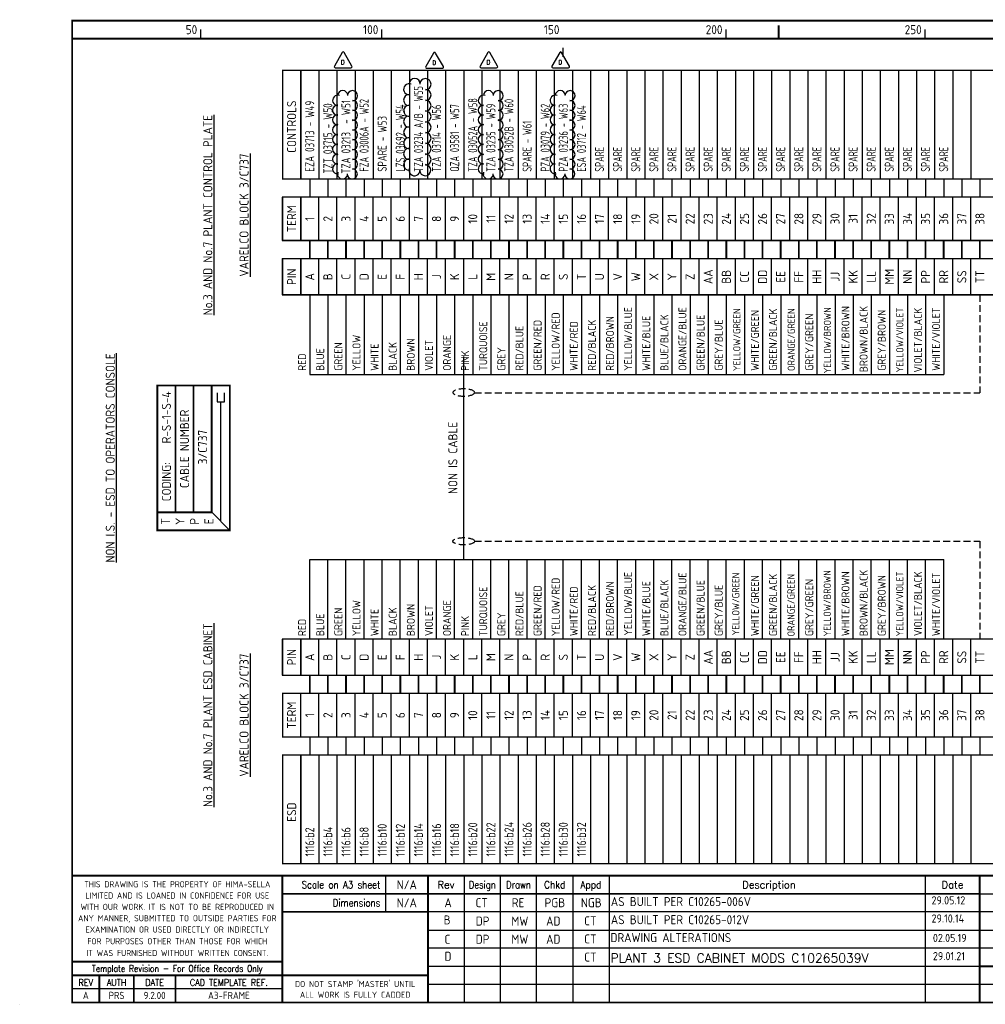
# Model space of a CAD drawing. Extents: x 0 to 408, y 0 to 272.
# Tile 1 of 2: x 0 to 267, y 0 to 272. Entities that reach past the tile are written whole.
import ezdxf
from ezdxf.enums import TextEntityAlignment as Align

# ---------------------------------------------------------------- set-up
doc = ezdxf.new("R2010")
doc.units = 0
doc.header["$LTSCALE"] = 0.25
doc.header["$MEASUREMENT"] = 0
doc.linetypes.add('HIDDEN', pattern=[0.375, 0.25, -0.125])
doc.layers.get('0').update_dxf_attribs({"color": 41, "linetype": 'CONTINUOUS'})
for name, color, linetype in [('00-DRG_FRAME', 12, 'CONTINUOUS'), ('04-OUTLINE', 6, 'CONTINUOUS'), ('203', 7, 'CONTINUOUS'), ('203-TEXT', 2, 'CONTINUOUS')]:
    doc.layers.add(name, color=color, linetype=linetype)
doc.styles.add('ISO', font='iso.shx', dxfattribs={"height": 2.5})
doc.styles.add('ROMAND', font='ROMAND')
doc.styles.add('ROMANS', font='romans.shx')

# ---------------------------------------------------------------- blocks, each defined once
blk = doc.blocks.new('*U10')
at = {"layer": '04-OUTLINE', "color": 0, "linetype": 'ByBlock', "lineweight": -2}
for centre, start, end in [((-2.04, 9.49), 68.4582, 270), ((-0.64, 10.8), 0, 180), ((2.04, 10.77), 270, 179.0324), ((-2.04, 6.79), 90, 270), ((2.04, 8.07), 270, 90), ((-2.04, 4.09), 90, 270), ((2.04, 5.37), 270, 90), ((-2.04, 1.39), 90, 270), ((2.04, 2.67), 270, 90), ((-2.04, -1.31), 90, 270), ((2.04, -0.04), 270, 90), ((-2.04, -4.02), 90, 270), ((2.04, -2.74), 270, 90), ((-2.04, -6.72), 90, 270), ((2.04, -5.44), 270, 90), ((-2.04, -9.42), 90, 280.8992), ((2.04, -8.14), 270, 90), ((-0.71, -10.8), 161.4756, 0), ((1.99, -10.8), 180, 87.9985)]:
    blk.add_arc(centre, 1.4, start, end, dxfattribs=at)
blk = doc.blocks.new('*U11')
at = {"layer": '04-OUTLINE', "color": 0, "linetype": 'ByBlock', "lineweight": -2}
for centre, start, end in [((-2.04, 9.49), 68.4582, 270), ((-0.64, 10.8), 0, 180), ((2.04, 10.77), 270, 179.0324), ((-2.04, 6.79), 90, 270), ((2.04, 8.07), 270, 90), ((-2.04, 4.09), 90, 270), ((2.04, 5.37), 270, 90), ((-2.04, 1.39), 90, 270), ((2.04, 2.67), 270, 90), ((-2.04, -1.31), 90, 270), ((2.04, -0.04), 270, 90), ((2.04, -2.74), 270, 90), ((-2.04, -4.02), 90, 270), ((2.04, -5.44), 270, 90), ((-2.04, -6.72), 90, 270), ((2.04, -8.14), 270, 90), ((-2.04, -9.42), 90, 280.8992), ((1.99, -10.8), 180, 87.9985), ((-0.71, -10.8), 161.4756, 0)]:
    blk.add_arc(centre, 1.4, start, end, dxfattribs=at)
blk = doc.blocks.new('*U12')
at = {"layer": '04-OUTLINE', "color": 0, "linetype": 'ByBlock', "lineweight": -2}
for centre, start, end in [((-2.04, 9.49), 68.4582, 270), ((-0.64, 10.8), 0, 180), ((2.04, 10.77), 270, 179.0324), ((-2.04, 6.79), 90, 270), ((2.04, 8.07), 270, 90), ((-2.04, 4.09), 90, 270), ((2.04, 5.37), 270, 90), ((-2.04, 1.39), 90, 270), ((2.04, 2.67), 270, 90), ((-2.04, -1.31), 90, 270), ((2.04, -0.04), 270, 90), ((-2.04, -4.02), 90, 270), ((2.04, -2.74), 270, 90), ((-2.04, -6.72), 90, 270), ((2.04, -5.44), 270, 90), ((-2.04, -9.42), 90, 280.8992), ((2.04, -8.14), 270, 90), ((-0.71, -10.8), 161.4756, 0), ((1.99, -10.8), 180, 87.9985)]:
    blk.add_arc(centre, 1.4, start, end, dxfattribs=at)
blk = doc.blocks.new('*U13')
at = {"layer": '04-OUTLINE', "color": 0, "linetype": 'ByBlock', "lineweight": -2}
for centre, start, end in [((-2.04, 9.49), 68.4582, 270), ((-0.64, 10.8), 0, 180), ((2.04, 10.77), 270, 179.0324), ((-2.04, 6.79), 90, 270), ((2.04, 8.07), 270, 90), ((-2.04, 4.09), 90, 270), ((2.04, 5.37), 270, 90), ((-2.04, 1.39), 90, 270), ((2.04, 2.67), 270, 90), ((-2.04, -1.31), 90, 270), ((2.04, -0.04), 270, 90), ((-2.04, -4.02), 90, 270), ((2.04, -2.74), 270, 90), ((-2.04, -6.72), 90, 270), ((2.04, -5.44), 270, 90), ((-2.04, -9.42), 90, 280.8992), ((2.04, -8.14), 270, 90), ((-0.71, -10.8), 161.4756, 0), ((1.99, -10.8), 180, 87.9985)]:
    blk.add_arc(centre, 1.4, start, end, dxfattribs=at)

msp = doc.modelspace()

# ---------------------------------------------------------------- linework, layer by layer
at = {"layer": '00-DRG_FRAME'}
for p, q in [((50, 266.5), (50, 269)), ((100, 266.5), (100, 269)), ((195, 266.5), (195, 269)), ((250, 266.5), (250, 269)), ((150, 261.5), (150, 264)), ((101.01, 35.5), (101.01, 25.5)), ((122.7, 35.5), (122.7, 0.5)), ((132.7, 0.5), (132.7, 35.5)), ((142.7, 0.5), (142.7, 35.5)), ((152.7, 35.5), (152.7, 0.5)), ((162.7, 35.5), (162.7, 0.5)), ((250, 35.5), (250, 0.5)), ((265, 30.5), (302, 30.5)), ((302, 25.5), (112.7, 25.5)), ((112.7, 20.5), (302, 20.5)), ((302, 15.5), (112.7, 15.5)), ((112.7, 10.5), (265, 10.5)), ((302, 5.5), (112.7, 5.5)), ((72.5, 4.25), (14.5, 4.25)), ((0, 0), (0, 0.03))]:
    msp.add_line(p, q, dxfattribs=at)
at = {"layer": '00-DRG_FRAME', "const_width": 0.5}
msp.add_lwpolyline([(14.5, 0.5), (404.5, 0.5), (404.5, 271.5), (14.5, 271.5)], close=True, dxfattribs=at)
for points in [[(209.5, 266.5), (209.5, 270.18)], [(209.5, 266.5), (209.5, 270.18)], [(14.5, 266.5), (404.5, 266.5)], [(404.5, 35.5), (14.5, 35.5)], [(72.5, 0.5), (72.5, 35.5)], [(112.7, 0.5), (112.7, 35.5)], [(265, 35.5), (265, 0.5)], [(265, 30.5), (72.5, 30.5)], [(112.7, 25.5), (72.5, 25.5)], [(14.5, 11.75), (72.5, 11.75)], [(14.5, 8), (72.5, 8)], [(22, 0.5), (22, 8)], [(31.5, 0.5), (31.5, 8)], [(43, 0.5), (43, 8)], [(112.7, 8), (72.5, 8)], [(265, 10.5), (404.5, 10.5)]]:
    msp.add_lwpolyline(points, dxfattribs=at)
at = {"layer": '04-OUTLINE'}
for points in [[(89.02, 262.68), (86.86, 258.93, 0.57735), (87.13, 258.47), (91.46, 258.47, 0.57735), (91.73, 258.93), (89.57, 262.68, 0.57735)], [(114.25, 262.55), (112.09, 258.8, 0.57735), (112.36, 258.33), (116.69, 258.33, 0.57735), (116.96, 258.8), (114.79, 262.55, 0.57735)], [(129.23, 262.68), (127.07, 258.93, 0.57735), (127.34, 258.47), (131.67, 258.47, 0.57735), (131.94, 258.93), (129.77, 262.68, 0.57735)], [(149.07, 262.68), (146.91, 258.93, 0.57735), (147.18, 258.47), (151.51, 258.47, 0.57735), (151.78, 258.93), (149.61, 262.68, 0.57735)]]:
    msp.add_lwpolyline(points, format="xyb", close=True, dxfattribs=at)
at = {"layer": '203'}
for p, q in [((72.57, 257.8), (72.57, 227.8)), ((77.57, 257.8), (77.57, 227.8)), ((82.57, 257.8), (82.57, 227.8)), ((87.57, 257.8), (87.57, 227.8)), ((92.57, 257.8), (92.57, 227.8)), ((97.57, 257.8), (97.57, 227.8)), ((102.57, 257.8), (102.57, 227.8)), ((107.57, 257.8), (107.57, 227.8)), ((112.57, 257.8), (112.57, 227.8)), ((117.57, 257.8), (117.57, 227.8)), ((122.57, 257.8), (122.57, 227.8)), ((127.57, 257.8), (127.57, 227.8)), ((132.57, 257.8), (132.57, 227.8)), ((137.57, 257.8), (137.57, 227.8)), ((142.57, 257.8), (142.57, 227.8)), ((147.57, 257.8), (147.57, 227.8)), ((152.57, 257.8), (152.57, 227.8)), ((157.57, 257.8), (157.57, 227.8)), ((162.57, 257.8), (162.57, 227.8)), ((167.57, 257.8), (167.57, 227.8)), ((172.57, 257.8), (172.57, 227.8)), ((177.57, 257.8), (177.57, 227.8)), ((182.57, 257.8), (182.57, 227.8)), ((187.57, 257.8), (187.57, 227.8)), ((192.57, 257.8), (192.57, 227.8)), ((197.57, 257.8), (197.57, 227.8)), ((202.57, 257.8), (202.57, 227.8)), ((207.57, 257.8), (207.57, 227.8)), ((212.57, 257.8), (212.57, 227.8)), ((217.57, 257.8), (217.57, 227.8)), ((222.57, 257.8), (222.57, 227.8)), ((227.57, 257.8), (227.57, 227.8)), ((232.57, 257.8), (232.57, 227.8)), ((237.57, 257.8), (237.57, 227.8)), ((242.57, 257.8), (242.57, 227.8)), ((247.57, 257.8), (247.57, 227.8)), ((252.57, 257.8), (252.57, 227.8)), ((257.57, 257.8), (257.57, 227.8)), ((262.57, 257.8), (262.57, 227.8)), ((80.07, 227.8), (80.07, 222.8)), ((85.07, 227.8), (85.07, 222.8)), ((90.07, 227.8), (90.07, 222.8)), ((95.07, 227.8), (95.07, 222.8)), ((100.07, 227.8), (100.07, 222.8)), ((105.07, 227.8), (105.07, 222.8)), ((110.07, 227.8), (110.07, 222.8)), ((115.07, 227.8), (115.07, 222.8)), ((120.07, 227.8), (120.07, 222.8)), ((125.07, 227.8), (125.07, 222.8)), ((130.07, 227.8), (130.07, 222.8)), ((135.07, 227.8), (135.07, 222.8)), ((140.07, 227.8), (140.07, 222.8)), ((145.07, 227.8), (145.07, 222.8)), ((150.07, 227.8), (150.07, 222.8)), ((155.07, 227.8), (155.07, 222.8)), ((160.07, 227.8), (160.07, 222.8)), ((165.07, 227.8), (165.07, 222.8)), ((170.07, 227.8), (170.07, 222.8)), ((175.07, 227.8), (175.07, 222.8)), ((180.07, 227.8), (180.07, 222.8)), ((185.07, 227.8), (185.07, 222.8)), ((190.07, 227.8), (190.07, 222.8)), ((195.07, 227.8), (195.07, 222.8)), ((200.07, 227.8), (200.07, 222.8)), ((205.07, 227.8), (205.07, 222.8)), ((210.07, 227.8), (210.07, 222.8)), ((215.07, 227.8), (215.07, 222.8)), ((220.07, 227.8), (220.07, 222.8)), ((225.07, 227.8), (225.07, 222.8)), ((230.07, 227.8), (230.07, 222.8)), ((235.07, 227.8), (235.07, 222.8)), ((240.07, 227.8), (240.07, 222.8)), ((245.07, 227.8), (245.07, 222.8)), ((250.07, 227.8), (250.07, 222.8)), ((255.07, 227.8), (255.07, 222.8)), ((260.07, 227.8), (260.07, 222.8)), ((265.07, 227.8), (265.07, 222.8)), ((72.57, 210.8), (72.57, 222.8)), ((77.57, 222.8), (77.57, 210.8)), ((82.57, 210.8), (82.57, 222.8)), ((87.57, 210.8), (87.57, 222.8)), ((92.57, 210.8), (92.57, 222.8)), ((97.57, 210.8), (97.57, 222.8)), ((102.57, 210.8), (102.57, 222.8)), ((107.57, 210.8), (107.57, 222.8)), ((112.57, 210.8), (112.57, 222.8)), ((117.57, 210.8), (117.57, 222.8)), ((122.57, 210.8), (122.57, 222.8)), ((127.57, 210.8), (127.57, 222.8)), ((132.57, 210.8), (132.57, 222.8)), ((137.57, 210.8), (137.57, 222.8)), ((142.57, 210.8), (142.57, 222.8)), ((147.57, 210.8), (147.57, 222.8)), ((152.57, 210.8), (152.57, 222.8)), ((157.57, 210.8), (157.57, 222.8)), ((162.57, 210.8), (162.57, 222.8)), ((167.57, 210.8), (167.57, 222.8)), ((172.57, 210.8), (172.57, 222.8)), ((177.57, 210.8), (177.57, 222.8)), ((182.57, 210.8), (182.57, 222.8)), ((187.57, 210.8), (187.57, 222.8)), ((192.57, 210.8), (192.57, 222.8)), ((197.57, 210.8), (197.57, 222.8)), ((202.57, 210.8), (202.57, 222.8)), ((207.57, 210.8), (207.57, 222.8)), ((212.57, 210.8), (212.57, 222.8)), ((217.57, 210.8), (217.57, 222.8)), ((222.57, 210.8), (222.57, 222.8)), ((227.57, 210.8), (227.57, 222.8)), ((232.57, 210.8), (232.57, 222.8)), ((237.57, 210.8), (237.57, 222.8)), ((242.57, 210.8), (242.57, 222.8)), ((247.57, 210.8), (247.57, 222.8)), ((252.57, 210.8), (252.57, 222.8)), ((257.57, 210.8), (257.57, 222.8)), ((262.57, 210.8), (262.57, 222.8)), ((72.57, 195.8), (72.57, 205.8)), ((77.57, 205.8), (77.57, 195.8)), ((82.57, 195.8), (82.57, 205.8)), ((87.57, 195.8), (87.57, 205.8)), ((92.57, 195.8), (92.57, 205.8)), ((97.57, 195.8), (97.57, 205.8)), ((102.57, 195.8), (102.57, 205.8)), ((107.57, 195.8), (107.57, 205.8)), ((112.57, 195.8), (112.57, 205.8)), ((117.57, 195.8), (117.57, 205.8)), ((122.57, 195.8), (122.57, 205.8)), ((127.57, 195.8), (127.57, 205.8)), ((132.57, 195.8), (132.57, 205.8)), ((137.57, 195.8), (137.57, 205.8)), ((142.57, 195.8), (142.57, 205.8)), ((147.57, 195.8), (147.57, 205.8)), ((152.57, 195.8), (152.57, 205.8)), ((157.57, 195.8), (157.57, 205.8)), ((162.57, 195.8), (162.57, 205.8)), ((167.57, 195.8), (167.57, 205.8)), ((172.57, 195.8), (172.57, 205.8)), ((177.57, 195.8), (177.57, 205.8)), ((182.57, 195.8), (182.57, 205.8)), ((187.57, 195.8), (187.57, 205.8)), ((192.57, 195.8), (192.57, 205.8)), ((197.57, 195.8), (197.57, 205.8)), ((202.57, 195.8), (202.57, 205.8)), ((207.57, 195.8), (207.57, 205.8)), ((212.57, 195.8), (212.57, 205.8)), ((217.57, 195.8), (217.57, 205.8)), ((222.57, 195.8), (222.57, 205.8)), ((227.57, 195.8), (227.57, 205.8)), ((232.57, 195.8), (232.57, 205.8)), ((237.57, 195.8), (237.57, 205.8)), ((242.57, 195.8), (242.57, 205.8)), ((247.57, 195.8), (247.57, 205.8)), ((252.57, 195.8), (252.57, 205.8)), ((257.57, 195.8), (257.57, 205.8)), ((262.57, 195.8), (262.57, 205.8)), ((80.07, 195.8), (80.07, 173.8)), ((85.07, 195.8), (85.07, 173.8)), ((90.07, 195.8), (90.07, 173.8)), ((95.07, 195.8), (95.07, 173.8)), ((100.07, 195.8), (100.07, 173.8)), ((105.07, 195.8), (105.07, 173.8)), ((110.07, 195.8), (110.07, 173.8)), ((115.07, 195.8), (115.07, 173.8)), ((120.07, 195.8), (120.07, 173.8)), ((125.07, 195.8), (125.07, 173.8)), ((130.07, 195.8), (130.07, 173.8)), ((135.07, 195.8), (135.07, 173.8)), ((140.07, 195.8), (140.07, 173.8)), ((145.07, 195.8), (145.07, 173.8)), ((150.07, 195.8), (150.07, 173.8)), ((155.07, 195.8), (155.07, 173.8)), ((160.07, 195.8), (160.07, 173.8)), ((165.07, 195.8), (165.07, 173.8)), ((170.07, 195.8), (170.07, 173.8)), ((175.07, 195.8), (175.07, 173.8)), ((180.07, 195.8), (180.07, 173.8)), ((185.07, 195.8), (185.07, 173.8)), ((190.07, 195.8), (190.07, 173.8)), ((195.07, 195.8), (195.07, 173.8)), ((200.07, 195.8), (200.07, 173.8)), ((205.07, 195.8), (205.07, 173.8)), ((210.07, 195.8), (210.07, 173.8)), ((215.07, 195.8), (215.07, 173.8)), ((220.07, 195.8), (220.07, 173.8)), ((225.07, 195.8), (225.07, 173.8)), ((230.07, 195.8), (230.07, 173.8)), ((235.07, 195.8), (235.07, 173.8)), ((240.07, 195.8), (240.07, 173.8)), ((245.07, 195.8), (245.07, 173.8)), ((250.07, 195.8), (250.07, 173.8)), ((255.07, 195.8), (255.07, 173.8)), ((122.57, 122.8), (122.57, 178.8)), ((80.07, 173.8), (255.07, 173.8)), ((54.5, 168.8), (54.5, 166.3)), ((56.5, 166.3), (56.5, 168.8)), ((54.5, 166.3), (56.5, 166.3)), ((55.5, 133.3), (55.5, 166.3)), ((58, 130.8), (53, 135.8)), ((80.07, 122.8), (255.07, 122.8)), ((80.07, 100.8), (80.07, 122.8)), ((85.07, 100.8), (85.07, 122.8)), ((90.07, 100.8), (90.07, 122.8)), ((95.07, 100.8), (95.07, 122.8)), ((100.07, 100.8), (100.07, 122.8)), ((105.07, 100.8), (105.07, 122.8)), ((110.07, 100.8), (110.07, 122.8)), ((115.07, 100.8), (115.07, 122.8)), ((120.07, 100.8), (120.07, 122.8)), ((125.07, 100.8), (125.07, 122.8)), ((130.07, 100.8), (130.07, 122.8)), ((135.07, 100.8), (135.07, 122.8)), ((140.07, 100.8), (140.07, 122.8)), ((145.07, 100.8), (145.07, 122.8)), ((150.07, 100.8), (150.07, 122.8)), ((155.07, 100.8), (155.07, 122.8)), ((160.07, 100.8), (160.07, 122.8)), ((165.07, 100.8), (165.07, 122.8)), ((170.07, 100.8), (170.07, 122.8)), ((175.07, 100.8), (175.07, 122.8)), ((180.07, 100.8), (180.07, 122.8)), ((185.07, 100.8), (185.07, 122.8)), ((190.07, 100.8), (190.07, 122.8)), ((195.07, 100.8), (195.07, 122.8)), ((200.07, 100.8), (200.07, 122.8)), ((205.07, 100.8), (205.07, 122.8)), ((210.07, 100.8), (210.07, 122.8)), ((215.07, 100.8), (215.07, 122.8)), ((220.07, 100.8), (220.07, 122.8)), ((225.07, 100.8), (225.07, 122.8)), ((230.07, 100.8), (230.07, 122.8)), ((235.07, 100.8), (235.07, 122.8)), ((240.07, 100.8), (240.07, 122.8)), ((245.07, 100.8), (245.07, 122.8)), ((250.07, 100.8), (250.07, 122.8)), ((255.07, 100.8), (255.07, 122.8)), ((72.57, 90.8), (72.57, 100.8)), ((77.57, 100.8), (77.57, 90.8)), ((82.57, 90.8), (82.57, 100.8)), ((87.57, 90.8), (87.57, 100.8)), ((92.57, 90.8), (92.57, 100.8)), ((97.57, 90.8), (97.57, 100.8)), ((102.57, 90.8), (102.57, 100.8)), ((107.57, 90.8), (107.57, 100.8)), ((112.57, 90.8), (112.57, 100.8)), ((117.57, 90.8), (117.57, 100.8)), ((122.57, 90.8), (122.57, 100.8)), ((127.57, 90.8), (127.57, 100.8)), ((132.57, 90.8), (132.57, 100.8)), ((137.57, 90.8), (137.57, 100.8)), ((142.57, 90.8), (142.57, 100.8)), ((147.57, 90.8), (147.57, 100.8)), ((152.57, 90.8), (152.57, 100.8)), ((157.57, 90.8), (157.57, 100.8)), ((162.57, 90.8), (162.57, 100.8)), ((167.57, 90.8), (167.57, 100.8)), ((172.57, 90.8), (172.57, 100.8)), ((177.57, 90.8), (177.57, 100.8)), ((182.57, 90.8), (182.57, 100.8)), ((187.57, 90.8), (187.57, 100.8)), ((192.57, 90.8), (192.57, 100.8)), ((197.57, 90.8), (197.57, 100.8)), ((202.57, 90.8), (202.57, 100.8)), ((207.57, 90.8), (207.57, 100.8)), ((212.57, 90.8), (212.57, 100.8)), ((217.57, 90.8), (217.57, 100.8)), ((222.57, 90.8), (222.57, 100.8)), ((227.57, 90.8), (227.57, 100.8)), ((232.57, 90.8), (232.57, 100.8)), ((237.57, 90.8), (237.57, 100.8)), ((242.57, 90.8), (242.57, 100.8)), ((247.57, 90.8), (247.57, 100.8)), ((252.57, 90.8), (252.57, 100.8)), ((257.57, 90.8), (257.57, 100.8)), ((262.57, 90.8), (262.57, 100.8)), ((82.57, 73.8), (82.57, 85.8)), ((87.57, 73.8), (87.57, 85.8)), ((92.57, 73.8), (92.57, 85.8)), ((97.57, 73.8), (97.57, 85.8)), ((102.57, 73.8), (102.57, 85.8)), ((107.57, 73.8), (107.57, 85.8)), ((112.57, 73.8), (112.57, 85.8)), ((117.57, 73.8), (117.57, 85.8)), ((122.57, 73.8), (122.57, 85.8)), ((127.57, 73.8), (127.57, 85.8)), ((132.57, 73.8), (132.57, 85.8)), ((137.57, 73.8), (137.57, 85.8)), ((142.57, 73.8), (142.57, 85.8)), ((147.57, 73.8), (147.57, 85.8)), ((152.57, 73.8), (152.57, 85.8)), ((157.57, 73.8), (157.57, 85.8)), ((162.57, 73.8), (162.57, 85.8)), ((167.57, 73.8), (167.57, 85.8)), ((172.57, 73.8), (172.57, 85.8)), ((177.57, 73.8), (177.57, 85.8)), ((182.57, 73.8), (182.57, 85.8)), ((187.57, 73.8), (187.57, 85.8)), ((192.57, 73.8), (192.57, 85.8)), ((197.57, 73.8), (197.57, 85.8)), ((202.57, 73.8), (202.57, 85.8)), ((207.57, 73.8), (207.57, 85.8)), ((212.57, 73.8), (212.57, 85.8)), ((217.57, 73.8), (217.57, 85.8)), ((222.57, 73.8), (222.57, 85.8)), ((227.57, 73.8), (227.57, 85.8)), ((232.57, 73.8), (232.57, 85.8)), ((237.57, 73.8), (237.57, 85.8)), ((242.57, 73.8), (242.57, 85.8)), ((247.57, 73.8), (247.57, 85.8)), ((252.57, 73.8), (252.57, 85.8)), ((257.57, 73.8), (257.57, 85.8)), ((262.57, 73.8), (262.57, 85.8)), ((80.07, 73.8), (80.07, 68.8)), ((85.07, 73.8), (85.07, 68.8)), ((90.07, 73.8), (90.07, 68.8)), ((95.07, 73.8), (95.07, 68.8)), ((100.07, 73.8), (100.07, 68.8)), ((105.07, 73.8), (105.07, 68.8)), ((110.07, 73.8), (110.07, 68.8)), ((115.07, 73.8), (115.07, 68.8)), ((120.07, 73.8), (120.07, 68.8)), ((125.07, 73.8), (125.07, 68.8)), ((130.07, 73.8), (130.07, 68.8)), ((135.07, 73.8), (135.07, 68.8)), ((140.07, 73.8), (140.07, 68.8)), ((145.07, 73.8), (145.07, 68.8)), ((150.07, 73.8), (150.07, 68.8)), ((155.07, 73.8), (155.07, 68.8)), ((160.07, 73.8), (160.07, 68.8)), ((165.07, 73.8), (165.07, 68.8)), ((170.07, 73.8), (170.07, 68.8)), ((175.07, 73.8), (175.07, 68.8)), ((180.07, 73.8), (180.07, 68.8)), ((185.07, 73.8), (185.07, 68.8)), ((190.07, 73.8), (190.07, 68.8)), ((195.07, 73.8), (195.07, 68.8)), ((200.07, 73.8), (200.07, 68.8)), ((205.07, 73.8), (205.07, 68.8)), ((210.07, 73.8), (210.07, 68.8)), ((215.07, 73.8), (215.07, 68.8)), ((220.07, 73.8), (220.07, 68.8)), ((225.07, 73.8), (225.07, 68.8)), ((230.07, 73.8), (230.07, 68.8)), ((235.07, 73.8), (235.07, 68.8)), ((240.07, 73.8), (240.07, 68.8)), ((245.07, 73.8), (245.07, 68.8)), ((250.07, 73.8), (250.07, 68.8)), ((255.07, 73.8), (255.07, 68.8)), ((260.07, 73.8), (260.07, 68.8)), ((265.07, 73.8), (265.07, 68.8)), ((72.57, 68.8), (72.57, 38.8)), ((77.57, 68.8), (77.57, 38.8)), ((82.57, 68.8), (82.57, 38.8)), ((87.57, 68.8), (87.57, 38.8)), ((92.57, 68.8), (92.57, 38.8)), ((97.57, 68.8), (97.57, 38.8)), ((102.57, 68.8), (102.57, 38.8)), ((107.57, 68.8), (107.57, 38.8)), ((112.57, 68.8), (112.57, 38.8)), ((117.57, 68.8), (117.57, 38.8)), ((122.57, 68.8), (122.57, 38.8)), ((127.57, 68.8), (127.57, 38.8)), ((132.57, 68.8), (132.57, 38.8)), ((137.57, 68.8), (137.57, 38.8)), ((142.57, 68.8), (142.57, 38.8)), ((147.57, 68.8), (147.57, 38.8)), ((152.57, 68.8), (152.57, 38.8)), ((157.57, 68.8), (157.57, 38.8)), ((162.57, 68.8), (162.57, 38.8)), ((167.57, 68.8), (167.57, 38.8)), ((172.57, 68.8), (172.57, 38.8)), ((177.57, 68.8), (177.57, 38.8)), ((182.57, 68.8), (182.57, 38.8)), ((187.57, 68.8), (187.57, 38.8)), ((192.57, 68.8), (192.57, 38.8)), ((197.57, 68.8), (197.57, 38.8)), ((202.57, 68.8), (202.57, 38.8)), ((207.57, 68.8), (207.57, 38.8)), ((212.57, 68.8), (212.57, 38.8)), ((217.57, 68.8), (217.57, 38.8)), ((222.57, 68.8), (222.57, 38.8)), ((227.57, 68.8), (227.57, 38.8)), ((232.57, 68.8), (232.57, 38.8)), ((237.57, 68.8), (237.57, 38.8)), ((242.57, 68.8), (242.57, 38.8)), ((247.57, 68.8), (247.57, 38.8)), ((252.57, 68.8), (252.57, 38.8)), ((257.57, 68.8), (257.57, 38.8)), ((262.57, 68.8), (262.57, 38.8))]:
    msp.add_line(p, q, dxfattribs=at)
at = {"layer": '203', "color": 3, "linetype": 'HIDDEN', "ltscale": 30}
for p, q in [((265.07, 195.8), (265.07, 168.8)), ((125.57, 168.8), (265.07, 168.8)), ((125.57, 127.8), (265.07, 127.8)), ((265.07, 127.8), (265.07, 100.8))]:
    msp.add_line(p, q, dxfattribs=at)
at = {"layer": '203'}
for points, const_width in [([(72.57, 257.8), (72.57, 227.8), (347.57, 227.8), (347.57, 257.8), (72.57, 257.8)], 0.4), ([(77.57, 227.8), (77.57, 257.8)], 0.4), ([(72.57, 222.8), (72.57, 210.8), (347.57, 210.8), (347.57, 222.8), (72.57, 222.8)], 0.4), ([(77.57, 210.8), (77.57, 222.8)], 0.4), ([(80.07, 205.8), (80.07, 210.8)], 0.5), ([(85.07, 205.8), (85.07, 210.8)], 0.5), ([(90.07, 205.8), (90.07, 210.8)], 0.5), ([(95.07, 205.8), (95.07, 210.8)], 0.5), ([(100.07, 205.8), (100.07, 210.8)], 0.5), ([(105.07, 205.8), (105.07, 210.8)], 0.5), ([(110.07, 205.8), (110.07, 210.8)], 0.5), ([(115.07, 205.8), (115.07, 210.8)], 0.5), ([(120.07, 205.8), (120.07, 210.8)], 0.5), ([(125.07, 205.8), (125.07, 210.8)], 0.5), ([(130.07, 205.8), (130.07, 210.8)], 0.5), ([(135.07, 205.8), (135.07, 210.8)], 0.5), ([(140.07, 205.8), (140.07, 210.8)], 0.5), ([(145.07, 205.8), (145.07, 210.8)], 0.5), ([(150.07, 205.8), (150.07, 210.8)], 0.5), ([(155.07, 205.8), (155.07, 210.8)], 0.5), ([(160.07, 205.8), (160.07, 210.8)], 0.5), ([(165.07, 205.8), (165.07, 210.8)], 0.5), ([(170.07, 205.8), (170.07, 210.8)], 0.5), ([(175.07, 205.8), (175.07, 210.8)], 0.5), ([(180.07, 205.8), (180.07, 210.8)], 0.5), ([(185.07, 205.8), (185.07, 210.8)], 0.5), ([(190.07, 205.8), (190.07, 210.8)], 0.5), ([(195.07, 205.8), (195.07, 210.8)], 0.5), ([(200.07, 205.8), (200.07, 210.8)], 0.5), ([(205.07, 205.8), (205.07, 210.8)], 0.5), ([(210.07, 205.8), (210.07, 210.8)], 0.5), ([(215.07, 205.8), (215.07, 210.8)], 0.5), ([(220.07, 205.8), (220.07, 210.8)], 0.5), ([(225.07, 205.8), (225.07, 210.8)], 0.5), ([(230.07, 205.8), (230.07, 210.8)], 0.5), ([(235.07, 205.8), (235.07, 210.8)], 0.5), ([(240.07, 205.8), (240.07, 210.8)], 0.5), ([(245.07, 205.8), (245.07, 210.8)], 0.5), ([(250.07, 205.8), (250.07, 210.8)], 0.5), ([(255.07, 205.8), (255.07, 210.8)], 0.5), ([(260.07, 205.8), (260.07, 210.8)], 0.5), ([(265.07, 205.8), (265.07, 210.8)], 0.5), ([(72.57, 205.8), (72.57, 195.8), (347.57, 195.8), (347.57, 205.8), (72.57, 205.8)], 0.4), ([(77.57, 195.8), (77.57, 205.8)], 0.4), ([(38, 135.8), (53, 135.8), (53, 170.8)], 0.5), ([(43, 170.8), (43, 135.8)], 0.5), ([(48, 135.8), (48, 170.8)], 0.5), ([(72.57, 100.8), (72.57, 90.8), (347.57, 90.8), (347.57, 100.8), (72.57, 100.8)], 0.4), ([(77.57, 90.8), (77.57, 100.8)], 0.4), ([(80.07, 85.8), (80.07, 90.8)], 0.5), ([(85.07, 85.8), (85.07, 90.8)], 0.5), ([(90.07, 85.8), (90.07, 90.8)], 0.5), ([(95.07, 85.8), (95.07, 90.8)], 0.5), ([(100.07, 85.8), (100.07, 90.8)], 0.5), ([(105.07, 85.8), (105.07, 90.8)], 0.5), ([(110.07, 85.8), (110.07, 90.8)], 0.5), ([(115.07, 85.8), (115.07, 90.8)], 0.5), ([(120.07, 85.8), (120.07, 90.8)], 0.5), ([(125.07, 85.8), (125.07, 90.8)], 0.5), ([(130.07, 85.8), (130.07, 90.8)], 0.5), ([(135.07, 85.8), (135.07, 90.8)], 0.5), ([(140.07, 85.8), (140.07, 90.8)], 0.5), ([(145.07, 85.8), (145.07, 90.8)], 0.5), ([(150.07, 85.8), (150.07, 90.8)], 0.5), ([(155.07, 85.8), (155.07, 90.8)], 0.5), ([(160.07, 85.8), (160.07, 90.8)], 0.5), ([(165.07, 85.8), (165.07, 90.8)], 0.5), ([(170.07, 85.8), (170.07, 90.8)], 0.5), ([(175.07, 85.8), (175.07, 90.8)], 0.5), ([(180.07, 85.8), (180.07, 90.8)], 0.5), ([(185.07, 85.8), (185.07, 90.8)], 0.5), ([(190.07, 85.8), (190.07, 90.8)], 0.5), ([(195.07, 85.8), (195.07, 90.8)], 0.5), ([(200.07, 85.8), (200.07, 90.8)], 0.5), ([(205.07, 85.8), (205.07, 90.8)], 0.5), ([(210.07, 85.8), (210.07, 90.8)], 0.5), ([(215.07, 85.8), (215.07, 90.8)], 0.5), ([(220.07, 85.8), (220.07, 90.8)], 0.5), ([(220.07, 85.8), (220.07, 90.8)], 0.5), ([(225.07, 85.8), (225.07, 90.8)], 0.5), ([(230.07, 85.8), (230.07, 90.8)], 0.5), ([(235.07, 85.8), (235.07, 90.8)], 0.5), ([(240.07, 85.8), (240.07, 90.8)], 0.5), ([(245.07, 85.8), (245.07, 90.8)], 0.5), ([(250.07, 85.8), (250.07, 90.8)], 0.5), ([(255.07, 85.8), (255.07, 90.8)], 0.5), ([(260.07, 85.8), (260.07, 90.8)], 0.5), ([(265.07, 85.8), (265.07, 90.8)], 0.5), ([(72.57, 85.8), (72.57, 73.8), (347.57, 73.8), (347.57, 85.8), (72.57, 85.8)], 0.4), ([(77.57, 73.8), (77.57, 85.8)], 0.4), ([(72.57, 68.8), (72.57, 38.8), (347.57, 38.8), (347.57, 68.8), (72.57, 68.8)], 0.4), ([(77.57, 38.8), (77.57, 68.8)], 0.4)]:
    msp.add_lwpolyline(points, dxfattribs=dict(at, const_width=const_width))
at = {"layer": '203', "const_width": 0.5}
msp.add_lwpolyline([(58, 130.8), (58, 170.8), (38, 170.8), (38, 130.8)], close=True, dxfattribs=at)
at = {"layer": '203', "color": 3, "linetype": 'HIDDEN', "ltscale": 30, "extrusion": (0, 0, -1)}
msp.add_ellipse((122.57, 168.85), major_axis=(3, 0), ratio=0.333333, dxfattribs=at)
at = {"layer": '203', "color": 3, "linetype": 'HIDDEN', "ltscale": 30}
msp.add_ellipse((122.57, 127.8), major_axis=(3, 0), ratio=0.333333, dxfattribs=at)

# ---------------------------------------------------------------- block references
at = {"layer": '04-OUTLINE', "xscale": 1.1, "yscale": 1.1, "zscale": 1.1}
msp.add_blockref('*U11', (109.76, 242.1), dxfattribs=at)
at = {"layer": '04-OUTLINE'}
for name, p in [('*U10', (89.82, 240)), ('*U12', (130.03, 240)), ('*U13', (149.87, 240))]:
    msp.add_blockref(name, p, dxfattribs=at)

# ---------------------------------------------------------------- texts
at = {"attachment_point": 1}
for s, insert, char_height, width, style in [('{\\Fiso.shx;A}', (117.26, 29.29), 2.5, 5.6498, 'ISO'), ('CT', (125.84, 29.29), 2.5, 7.07, 'ISO'), ('RE', (135.84, 29.29), 2.5, 7.07, 'ISO'), ('PGB', (144.91, 29.29), 2.5, 7.07, 'ISO'), ('NGB', (154.91, 29.29), 2.5, 7.07, 'ISO'), ('AS BUILT PER C10265-006V', (163.19, 29.6), 2.5, 86.25, 'ISO'), ('{\\Fiso.shx;29.05.12}', (251.72, 29.81), 2.25, 14.21, 'ISO'), ('B', (117.04, 24.53), 2.5, 7.07, 'ISO'), ('AS BUILT PER C10265-012V', (163.19, 24.6), 2.5, 86.25, 'ISO'), ('29.10.14', (251.72, 24.81), 2.25, 14.21, 'ISO'), ('{DP}', (125.89, 24.22), 2.5, 7.07, 'ISO'), ('{MW}', (135.73, 24.22), 2.5, 7.07, 'ISO'), ('{AD}', (145.33, 24.22), 2.5, 7.07, 'ISO'), ('CT', (155.84, 24.29), 2.5, 7.07, 'ISO'), ('{C}', (117.26, 19.19), 2.5, 7.07, 'ISO'), ('{DP}', (125.89, 19.22), 2.5, 7.07, 'ISO'), ('{MW}', (135.73, 19.22), 2.5, 7.07, 'ISO'), ('{AD}', (145.33, 19.22), 2.5, 7.07, 'ISO'), ('CT', (155.84, 19.29), 2.5, 7.07, 'ISO'), ('{DRAWING ALTERATIONS}', (163.08, 19.67), 2.5, 86.25, 'ISO'), ('{02.05.19}', (252.09, 19.43), 2.25, 14.21, 'ISO'), ('{D}', (117.26, 14.5), 2.5, 7.07, 'ISO'), ('CT', (155.84, 14.29), 2.5, 7.07, 'ISO'), ('PLANT 3 ESD CABINET MODS C10265039V', (163.08, 14.02), 2.5, 86.25, 'ROMANS'), ('29.01.21', (252.09, 14.42), 2.25, 14.21, 'ISO')]:
    msp.add_mtext(s, dxfattribs=dict(at, insert=insert, char_height=char_height, width=width, style=style))
at = {"style": 'ISO'}
for p in [(106.86, 31.75), (106.86, 26.75)]:
    msp.add_attdef('N/A', text='N/A', height=2.5, dxfattribs=at).set_placement(p, align=Align.CENTER)
at = {"layer": '00-DRG_FRAME', "style": 'ISO'}
for s, p in [('50', (49, 267.75)), ('100', (99, 267.75)), ('150', (149, 267.75)), ('200', (194, 267.75)), ('250', (249, 267.75))]:
    msp.add_text(s, height=2.5, dxfattribs=at).set_placement(p, align=Align.RIGHT)
at = {"layer": '00-DRG_FRAME', "color": 3, "style": 'ISO'}
for s, width, p in [('THIS DRAWING IS THE PROPERTY OF HIMA-SELLA', 0.9, (43.5, 33.14)), ("DO NOT STAMP 'MASTER' UNTIL", 0.95, (92.6, 5.77))]:
    msp.add_text(s, height=1.7, dxfattribs=dict(at, width=width)).set_placement(p, align=Align.MIDDLE)
at = {"layer": '00-DRG_FRAME', "color": 4, "style": 'ROMAND', "width": 0.87}
for s, p in [('Scale on A3 sheet', (99.54, 32)), ('Dimensions', (99.54, 27.01))]:
    msp.add_text(s, height=2, dxfattribs=at).set_placement(p, align=Align.RIGHT)
at = {"layer": '00-DRG_FRAME', "color": 4, "style": 'ROMAND'}
for s, p in [('Rev', (117.7, 32)), ('Description', (206.85, 32)), ('Date', (257.5, 32))]:
    msp.add_text(s, height=2, dxfattribs=at).set_placement(p, align=Align.CENTER)
for s, width, p in [('Design', 0.85, (127.7, 32)), ('Drawn', 0.85, (137.7, 32)), ('Chkd', 0.9, (147.7, 32)), ('Appd', 0.9, (157.7, 32))]:
    msp.add_text(s, height=2, dxfattribs=dict(at, width=width)).set_placement(p, align=Align.CENTER)
at = {"layer": '00-DRG_FRAME', "color": 3, "style": 'ISO'}
for s, width, p in [('LIMITED AND IS LOANED IN CONFIDENCE FOR USE', 0.9, (43.5, 30.02)), ('WITH OUR WORK. IT IS NOT TO BE REPRODUCED IN', 0.87, (43.5, 26.89)), ('ANY MANNER, SUBMITTED TO OUTSIDE PARTIES FOR', 0.87, (43.5, 23.76)), ('EXAMINATION OR USED DIRECTLY OR INDIRECTLY', 0.9, (43.5, 20.64)), ('FOR PURPOSES OTHER THAN THOSE FOR WHICH', 0.9, (43.5, 17.41)), ('IT WAS FURNISHED WITHOUT WRITTEN CONSENT.', 0.9, (43.5, 14.16))]:
    msp.add_text(s, height=1.7, dxfattribs=dict(at, width=width)).set_placement(p, align=Align.MIDDLE_CENTER)
at = {"layer": '00-DRG_FRAME', "color": 4, "style": 'ROMAND'}
for s, width, p in [('Template Revision - For Office Records Only', 0.85, (43.5, 9.62)), ('REV', 0.9, (18.25, 6)), ('AUTH', 0.9, (26.75, 6)), ('DATE', 0.9, (37.25, 6)), ('CAD TEMPLATE REF.', 0.9, (57.75, 6))]:
    msp.add_text(s, height=1.8, dxfattribs=dict(at, width=width)).set_placement(p, align=Align.MIDDLE)
at = {"layer": '00-DRG_FRAME', "color": 41, "style": 'ISO'}
for s, p in [('A', (18.25, 1.45)), ('PRS', (26.75, 1.45)), ('9.2.00', (37.25, 1.45)), ('A3-FRAME', (57.75, 1.45))]:
    msp.add_text(s, height=2, dxfattribs=at).set_placement(p, align=Align.CENTER)
at = {"layer": '00-DRG_FRAME', "color": 3, "style": 'ISO'}
msp.add_text('ALL WORK IS FULLY CADDED', height=1.7, dxfattribs=at).set_placement((92.6, 2.64), align=Align.MIDDLE_CENTER)
at = {"layer": '04-OUTLINE', "style": 'ROMANS', "width": 0.95}
for p in [(89.19, 260.01), (114.42, 259.87), (129.4, 260.01), (149.24, 260.01)]:
    msp.add_text('D', height=1.21, dxfattribs=at).set_placement(p, align=Align.MIDDLE)
at = {"layer": '203-TEXT', "style": 'ISO'}
for s, p in [('CONTROLS', (75.07, 242.22)), ('%%UNo.3 AND No.7 PLANT CONTROL PLATE', (51.93, 217.82)), ('%%UVARELCO BLOCK 3/C737', (61.93, 217.82)), ('PIN', (75.07, 200.8)), ('%%UNON I.S. - ESD TO OPERATORS CONSOLE', (25, 150.8)), ('NON IS CABLE', (119.57, 150.8)), ('%%UNo.3 AND No.7 PLANT ESD CABINET', (51.93, 79.8)), ('%%UVARELCO BLOCK 3/C737', (61.93, 79.8)), ('PIN', (75.07, 95.8)), ('ESD', (75.07, 53.05))]:
    msp.add_text(s, height=2.5, rotation=90, dxfattribs=at).set_placement(p, align=Align.MIDDLE)
for s, width, p in [('EZA 03713 - W49', 0.8, (81.32, 229.8)), ('TZA 03213  - W51', 0.8, (91.32, 229.26)), ('FZA 03006A - W52', 0.75, (96.32, 229.8)), ('TZA 03234 A/B - W55', 0.65, (111.32, 229.8)), ('TZA 03052A - W58', 0.75, (126.32, 229.8)), ('TZA 03052B - W60', 0.75, (136.32, 229.8)), ('TZT 03715 - W50', 0.8, (86.32, 229.26)), ('LZS 03692 - W54', 0.75, (106.32, 229.8)), ('TZA 03714 - W56', 0.75, (116.32, 229.8)), ('QZA 03581 - W57', 0.75, (121.32, 229.8)), ('TZA 03235 - W59', 0.75, (131.32, 229.8)), ('PZA 03079 - W62', 0.75, (146.32, 229.8)), ('PZA 03236 - W63', 0.75, (151.32, 229.8)), ('ESA 03712 - W64', 0.75, (156.32, 229.8)), ('SPARE - W53', 0.8, (101.32, 229.8)), ('SPARE - W61', 0.75, (141.32, 229.8)), ('SPARE', 0.75, (161.32, 229.8)), ('SPARE', 0.75, (166.32, 229.8)), ('SPARE', 0.75, (171.32, 229.8)), ('SPARE', 0.75, (176.32, 229.8)), ('SPARE', 0.75, (181.32, 229.8)), ('SPARE', 0.75, (186.32, 229.8)), ('SPARE', 0.75, (191.32, 229.8)), ('SPARE', 0.75, (196.32, 229.8)), ('SPARE', 0.75, (201.32, 229.8)), ('SPARE', 0.75, (206.32, 229.8)), ('SPARE', 0.75, (211.32, 229.8)), ('SPARE', 0.75, (216.32, 229.8)), ('SPARE', 0.75, (221.32, 229.8)), ('SPARE', 0.75, (226.32, 229.8)), ('SPARE', 0.75, (231.32, 229.8)), ('SPARE', 0.75, (236.32, 229.8)), ('SPARE', 0.75, (241.32, 229.8)), ('SPARE', 0.75, (246.32, 229.8)), ('SPARE', 0.75, (251.32, 229.8)), ('SPARE', 0.75, (256.32, 229.8)), ('1116:b2', 0.9, (81.32, 40.8)), ('1116:b4', 0.9, (86.32, 40.8)), ('1116:b6', 0.9, (91.32, 40.8)), ('1116:b8', 0.9, (96.32, 40.8)), ('1116:b10', 0.9, (101.32, 40.8)), ('1116:b12', 0.9, (106.32, 40.8)), ('1116:b14', 0.9, (111.32, 40.8)), ('1116:b16', 0.9, (116.32, 40.8)), ('1116:b18', 0.9, (121.32, 40.8)), ('1116:b20', 0.9, (126.32, 40.8)), ('1116:b22', 0.9, (131.32, 40.8)), ('1116:b24', 0.9, (136.32, 40.8)), ('1116:b26', 0.9, (141.32, 40.8)), ('1116:b28', 0.9, (146.32, 40.8)), ('1116:b30', 0.9, (151.32, 40.8)), ('1116:b32', 0.9, (156.32, 40.8))]:
    msp.add_text(s, height=2.5, rotation=90, dxfattribs=dict(at, width=width)).set_placement(p)
for s, p in [('TERM', (75.07, 216.8)), ('1', (80.07, 216.8)), ('2', (85.07, 216.8)), ('3', (90.07, 216.8)), ('4', (95.07, 216.8)), ('5', (100.07, 216.8)), ('6', (105.07, 216.8)), ('7', (110.07, 216.8)), ('8', (115.07, 216.8)), ('9', (120.07, 216.8)), ('10', (125.07, 216.8)), ('11', (130.07, 216.8)), ('12', (135.07, 216.8)), ('13', (140.07, 216.8)), ('14', (145.07, 216.8)), ('15', (150.07, 216.8)), ('16', (155.07, 216.8)), ('17', (160.07, 216.8)), ('18', (165.07, 216.8)), ('19', (170.07, 216.8)), ('A', (80.07, 200.8)), ('B', (85.07, 200.8)), ('C', (90.07, 200.8)), ('D', (95.07, 200.8)), ('E', (100.07, 200.8)), ('F', (105.07, 200.8)), ('H', (110.07, 200.8)), ('J', (115.07, 200.8)), ('K', (120.07, 200.8)), ('L', (125.07, 200.8)), ('M', (130.07, 200.8)), ('N', (135.07, 200.8)), ('P', (140.07, 200.8)), ('R', (145.07, 200.8)), ('S', (150.07, 200.8)), ('T', (155.07, 200.8)), ('U', (160.07, 200.8)), ('V', (165.07, 200.8)), ('W', (170.07, 200.8)), ('CABLE NUMBER', (45.5, 153.3)), ('T', (40.25, 133.3)), ('Y', (44.25, 133.3)), ('P', (48.25, 133.3)), ('E', (52.25, 133.3)), ('A', (80.07, 95.8)), ('B', (85.07, 95.8)), ('C', (90.07, 95.8)), ('D', (95.07, 95.8)), ('E', (100.07, 95.8)), ('F', (105.07, 95.8)), ('H', (110.07, 95.8)), ('J', (115.07, 95.8)), ('K', (120.07, 95.8)), ('L', (125.07, 95.8)), ('M', (130.07, 95.8)), ('N', (135.07, 95.8)), ('P', (140.07, 95.8)), ('R', (145.07, 95.8)), ('S', (150.07, 95.8)), ('T', (155.07, 95.8)), ('U', (160.07, 95.8)), ('V', (165.07, 95.8)), ('W', (170.07, 95.8)), ('TERM', (75.07, 79.8)), ('10', (125.07, 79.8)), ('14', (145.07, 79.8)), ('16', (155.07, 79.8)), ('17', (160.07, 79.8)), ('18', (165.07, 79.8)), ('1', (80.07, 79.8)), ('2', (85.07, 79.8)), ('3', (90.07, 79.8)), ('4', (95.07, 79.8)), ('5', (100.07, 79.8)), ('6', (105.07, 79.8)), ('7', (110.07, 79.8)), ('8', (115.07, 79.8)), ('9', (120.07, 79.8)), ('11', (130.07, 79.8)), ('12', (135.07, 79.8)), ('13', (140.07, 79.8)), ('15', (150.07, 79.8)), ('19', (170.07, 79.8))]:
    msp.add_text(s, height=2.5, rotation=90, dxfattribs=at).set_placement(p, align=Align.MIDDLE_CENTER)
for s, p in [('20', (176.32, 216.8)), ('21', (181.32, 216.8)), ('22', (186.32, 216.8)), ('23', (191.32, 216.8)), ('24', (196.32, 216.8)), ('25', (201.32, 216.8)), ('26', (206.32, 216.8)), ('27', (211.32, 216.8)), ('28', (216.32, 216.8)), ('29', (221.32, 216.8)), ('30', (226.32, 216.8)), ('31', (231.32, 216.8)), ('32', (236.32, 216.8)), ('33', (241.32, 216.8)), ('34', (246.32, 216.8)), ('35', (251.32, 216.8)), ('36', (256.32, 216.8)), ('37', (261.32, 216.8)), ('38', (266.32, 216.8)), ('X', (176.32, 200.8)), ('Y', (181.32, 200.8)), ('Z', (186.32, 200.8)), ('AA', (191.32, 200.8)), ('BB', (196.32, 200.8)), ('CC', (201.32, 200.8)), ('DD', (206.32, 200.8)), ('EE', (211.32, 200.8)), ('FF', (216.32, 200.8)), ('HH', (221.32, 200.8)), ('JJ', (226.32, 200.8)), ('KK', (231.32, 200.8)), ('LL', (236.32, 200.8)), ('MM', (241.32, 200.8)), ('NN', (246.32, 200.8)), ('PP', (251.32, 200.8)), ('RR', (256.32, 200.8)), ('SS', (261.32, 200.8)), ('TT', (266.32, 200.8)), ('3/C737', (51.75, 153.8)), ('AA', (191.32, 95.8)), ('BB', (196.32, 95.8)), ('CC', (201.32, 95.8)), ('DD', (206.32, 95.8)), ('HH', (221.32, 95.8)), ('KK', (231.32, 95.8)), ('MM', (241.32, 95.8)), ('NN', (246.32, 95.8)), ('RR', (256.32, 95.8)), ('X', (176.32, 95.8)), ('Y', (181.32, 95.8)), ('Z', (186.32, 95.8)), ('EE', (211.32, 95.8)), ('FF', (216.32, 95.8)), ('JJ', (226.32, 95.8)), ('LL', (236.32, 95.8)), ('PP', (251.32, 95.8)), ('SS', (261.32, 95.8)), ('TT', (266.32, 95.8)), ('20', (176.32, 79.8)), ('24', (196.32, 79.8)), ('26', (206.32, 79.8)), ('27', (211.32, 79.8)), ('28', (216.32, 79.8)), ('30', (226.32, 79.8)), ('34', (246.32, 79.8)), ('36', (256.32, 79.8)), ('37', (261.32, 79.8)), ('38', (266.32, 79.8)), ('21', (181.32, 79.8)), ('22', (186.32, 79.8)), ('23', (191.32, 79.8)), ('25', (201.32, 79.8)), ('29', (221.32, 79.8)), ('31', (231.32, 79.8)), ('32', (236.32, 79.8)), ('33', (241.32, 79.8)), ('35', (251.32, 79.8))]:
    msp.add_text(s, height=2.5, rotation=90, dxfattribs=at).set_placement(p, align=Align.CENTER)
for s, height, p in [('WHITE/BROWN', 2.2, (229.07, 174.85)), ('BROWN/BLACK', 2.2, (234.07, 174.47)), ('YELLOW/RED', 2.2, (149.07, 174.85)), ('YELLOW/BLUE', 2.2, (169.07, 174.85)), ('ORANGE/BLUE', 2.2, (184.07, 174.85)), ('GREEN/BLUE', 2.2, (189.07, 174.85)), ('YELLOW/GREEN', 1.98, (198.95, 174.77)), ('WHITE/GREEN', 2.2, (204.07, 174.85)), ('GREEN/BLACK', 2.2, (209.07, 174.85)), ('ORANGE/GREEN', 1.98, (213.98, 174.8)), ('YELLOW/BROWN', 1.98, (223.96, 174.11)), ('GREY/BROWN', 2.2, (239.07, 174.85)), ('YELLOW/VIOLET', 1.98, (243.94, 174.39)), ('VIOLET/BLACK', 2.2, (249.07, 174.36)), ('WHITE/VIOLET', 2.2, (254.07, 174.85)), ('TURQUOISE', 2.2, (129.07, 174.85)), ('GREEN/RED', 2.2, (144.07, 174.85)), ('WHITE/RED', 2.2, (154.07, 174.85)), ('RED/BLACK', 2.2, (159.07, 174.85)), ('RED/BROWN', 2.2, (164.07, 174.85)), ('WHITE/BLUE', 2.2, (174.07, 174.85)), ('BLUE/BLACK', 2.2, (179.07, 174.85)), ('GREY/BLUE', 2.2, (194.07, 174.85)), ('GREY/GREEN', 2.2, (219.07, 174.85)), ('RED/BLUE', 2.2, (139.07, 174.85)), ('YELLOW', 2.2, (94.07, 174.85)), ('BROWN', 2.2, (109.07, 174.85)), ('ORANGE', 2.2, (119.07, 174.85)), ('BLUE', 2.2, (84.07, 174.85)), ('GREEN', 2.2, (89.07, 174.85)), ('WHITE', 2.2, (99.07, 174.85)), ('BLACK', 2.2, (104.07, 174.85)), ('VIOLET', 2.2, (114.07, 174.85)), ('GREY', 2.2, (134.07, 174.85)), ('RED', 2.2, (79.07, 174.85)), ('PINK', 2.2, (124.07, 174.85)), ('YELLOW/BROWN', 1.98, (223.92, 101.54)), ('WHITE/BROWN', 2.2, (229.07, 101.62)), ('BROWN/BLACK', 2.2, (234.07, 101.62)), ('YELLOW/RED', 2.2, (149.07, 101.62)), ('YELLOW/BLUE', 2.2, (169.07, 101.75)), ('BLUE/BLACK', 2.2, (179.07, 101.62)), ('ORANGE/BLUE', 2.2, (184.07, 101.62)), ('GREEN/BLUE', 2.2, (189.07, 101.62)), ('YELLOW/GREEN', 1.98, (198.66, 101.83)), ('WHITE/GREEN', 2.2, (204.07, 101.62)), ('GREEN/BLACK', 2.2, (209.07, 101.62)), ('ORANGE/GREEN', 1.98, (213.92, 101.54)), ('GREY/BROWN', 2.2, (239.07, 101.62)), ('YELLOW/VIOLET', 1.98, (243.92, 101.54)), ('VIOLET/BLACK', 2.2, (249.07, 101.62)), ('WHITE/VIOLET', 2.2, (254.07, 101.62)), ('TURQUOISE', 2.2, (129.07, 101.62)), ('GREEN/RED', 2.2, (144.07, 101.62)), ('WHITE/RED', 2.2, (154.07, 101.62)), ('RED/BLACK', 2.2, (159.07, 101.62)), ('RED/BROWN', 2.2, (164.07, 101.62)), ('WHITE/BLUE', 2.2, (174.07, 101.62)), ('GREY/BLUE', 2.2, (194.07, 101.62)), ('GREY/GREEN', 2.2, (219.07, 101.62)), ('RED/BLUE', 2.2, (139.07, 101.62)), ('YELLOW', 2.2, (94.07, 101.62)), ('BROWN', 2.2, (109.07, 101.62)), ('VIOLET', 2.2, (114.07, 101.62)), ('ORANGE', 2.2, (119.07, 101.62)), ('BLUE', 2.2, (84.07, 101.62)), ('GREEN', 2.2, (89.07, 101.62)), ('WHITE', 2.2, (99.07, 101.62)), ('BLACK', 2.2, (104.07, 101.62)), ('GREY', 2.2, (134.07, 101.62)), ('RED', 2.2, (79.07, 101.62)), ('PINK', 2.2, (124.07, 101.62))]:
    msp.add_text(s, height=height, rotation=90, dxfattribs=at).set_placement(p)
for s, p in [('R-S-1-S-4', (41.75, 169.14)), ('CODING:', (41.75, 149.61))]:
    msp.add_text(s, height=2.5, rotation=90, dxfattribs=at).set_placement(p, align=Align.RIGHT)

doc.saveas('drawing.dxf')
